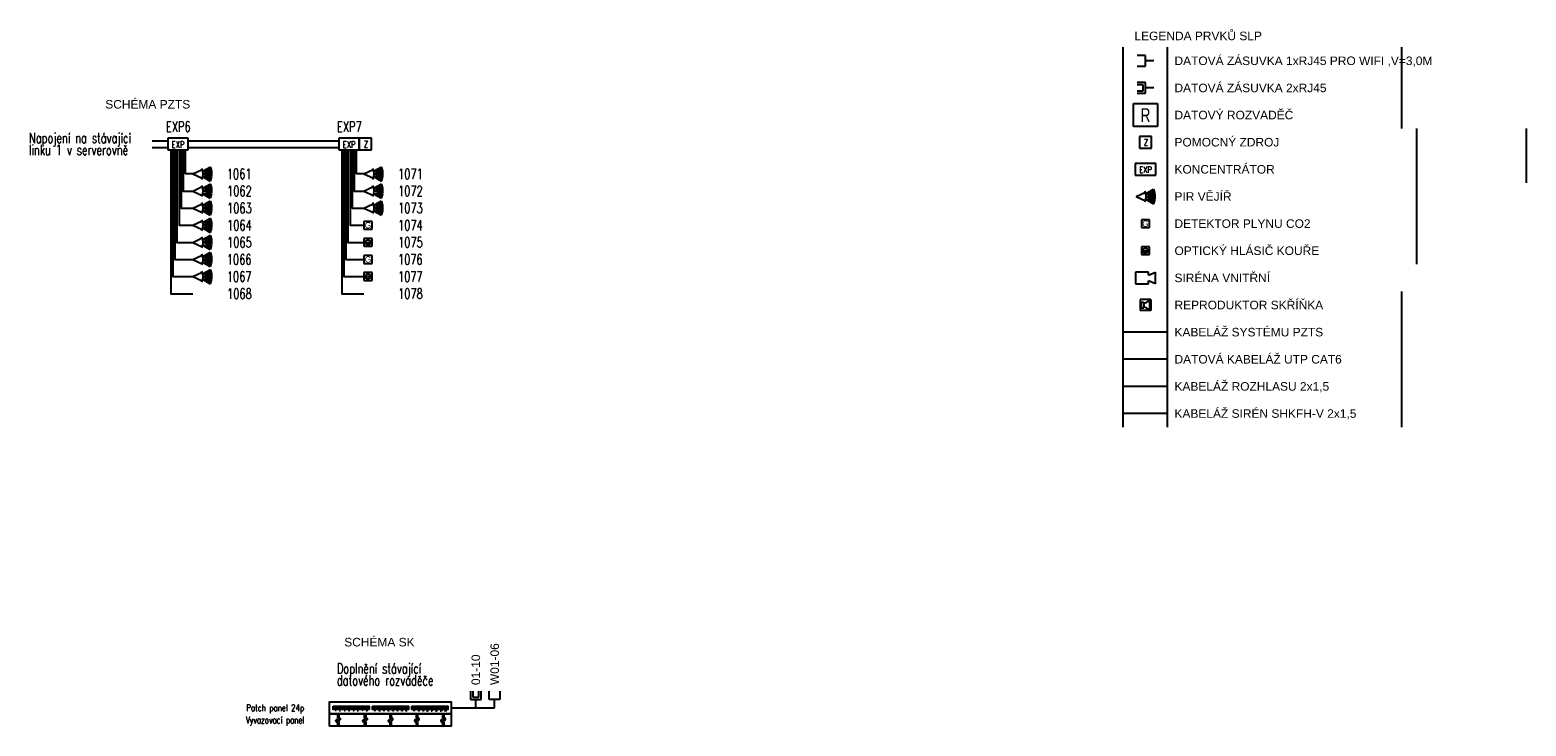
# Model space of a CAD drawing. Header units: millimetres. Extents: x -20525 to 389074, y 15321 to 305607.
# Tile 12 of 12: x 345339 to 389074, y 285263 to 305607. Entities that reach past the tile are written whole.
import ezdxf
from ezdxf.enums import TextEntityAlignment as Align

# ---------------------------------------------------------------- set-up
doc = ezdxf.new("R2010")
doc.units = ezdxf.units.MM
doc.layers.add('00', color=2, linetype='Continuous', plot=False)
for name, color, linetype in [('_EPS', 240, 'Continuous'), ('_EPS_trasy', 240, 'Continuous'), ('_EZS', 94, 'Continuous'), ('_EZS_popis', 94, 'Continuous'), ('_EZS_trasy', 94, 'Continuous'), ('_Rozhlas', 210, 'Continuous'), ('_Rozhlas_trasy', 210, 'Continuous'), ('_SK', 180, 'Continuous'), ('_SK_popis', 180, 'Continuous'), ('_SK_trasy', 180, 'Continuous')]:
    doc.layers.add(name, color=color, linetype=linetype)
doc.styles.add('ARIEL', font='arial.ttf')
doc.styles.add('DT', font='txt', dxfattribs={"width": 0.75})
doc.styles.add('SIMPLEX', font='SIMPLEX', dxfattribs={"width": 0.75})
doc.styles.get("Standard").update_dxf_attribs({"font": 'arial.ttf'})

# ---------------------------------------------------------------- blocks, each defined once
blk = doc.blocks.new('EZS_PIR VĚJÍŘ')
at = {"linetype": 'ByBlock', "lineweight": -2}
h = blk.add_hatch(color=0, dxfattribs=at)
h.paths.add_polyline_path([(2712, 55508), (2490, 55381, -0.002462), (2490, 55377), (2746, 55376)])
h.paths.add_polyline_path([(2746, 55367), (2499, 55301, -0.002375), (2499, 55297), (2746, 55231)])
h.paths.add_polyline_path([(2746, 55219), (2491, 55219, -0.002593), (2490, 55215), (2711, 55087)])
h.paths.add_polyline_path([(2491, 55219), (2483, 55219), (2490, 55215, 0.002593)])
h.paths.add_polyline_path([(2499, 55301), (2492, 55299), (2499, 55297, 0.002375)])
h.paths.add_polyline_path([(2490, 55381), (2483, 55377), (2490, 55377, 0.002462)])
at = {"color": 0, "linetype": 'ByBlock', "lineweight": -2}
for p, q in [((2201, 55297), (2476, 55426)), ((2201, 55297), (2477, 55169)), ((2483, 55377), (2712, 55508)), ((2483, 55377), (2746, 55376)), ((2483, 55219), (2711, 55087)), ((2483, 55219), (2746, 55219)), ((2492, 55299), (2746, 55367)), ((2492, 55299), (2746, 55231)), ((2746, 55219), (2711, 55087)), ((2712, 55508), (2746, 55376)), ((2746, 55367), (2746, 55231))]:
    blk.add_line(p, q, dxfattribs=at)
blk.add_arc((2121, 55297), 378, 335.0159, 25.0159, dxfattribs=at)
at = {"color": 0, "linetype": 'ByBlock', "lineweight": -2, "style": 'SIMPLEX', "width": 0.75, "flags": 1}
for tag, p in [('SMYCKA', (2446, 55402)), ('PODSYSTEM', (2446, 55398)), ('NAZEV', (2446, 55394)), ('TYP', (2446, 55390)), ('UMISTENI', (2446, 55385))]:
    blk.add_attdef(tag, p, '', height=2.5, dxfattribs=at)
blk = doc.blocks.new('RU_REPRODUKTOR SKŘÍŇKA')
at = {"color": 0, "linetype": 'ByBlock', "lineweight": -2}
for p, q in [((1167.74, -487.54), (1167.74, -490.81)), ((1170.89, -487.54), (1167.74, -487.54)), ((1168.09, -488.36), (1168.09, -489.99)), ((1168.09, -488.36), (1168.79, -488.36)), ((1168.79, -488.71), (1170.54, -487.89)), ((1168.79, -488.36), (1168.79, -489.99)), ((1168.79, -489.64), (1170.54, -490.46)), ((1170.54, -487.89), (1170.54, -490.46)), ((1170.89, -487.54), (1170.89, -490.81)), ((1170.89, -490.81), (1167.74, -490.81)), ((1168.09, -489.99), (1168.79, -489.99))]:
    blk.add_line(p, q, dxfattribs=at)
at = {"color": 0, "linetype": 'ByBlock', "lineweight": -2, "style": 'SIMPLEX', "width": 0.75, "flags": 1}
for tag, p in [('CISLO', (1169.25, -488.65)), ('TYP', (1169.25, -489.51)), ('NAZEV', (1169.25, -489.08)), ('UMISTENI', (1169.25, -489.94))]:
    blk.add_attdef(tag, p, '', height=0.25, dxfattribs=at)
blk = doc.blocks.new('SK_DATOVÁ ZÁSUVKA 2xRJ45')
at = {"color": 0, "linetype": 'ByBlock', "lineweight": -2}
for p, q in [((1169.31, -337.61), (1166.86, -337.61)), ((1168.61, -338.31), (1166.86, -338.31)), ((1166.86, -340.04), (1168.61, -340.04)), ((1166.86, -340.74), (1169.31, -340.74)), ((1168.61, -340.04), (1168.61, -338.31)), ((1169.31, -340.74), (1169.31, -337.61)), ((1171.76, -339.18), (1169.31, -339.18))]:
    blk.add_line(p, q, dxfattribs=at)
at = {"color": 0, "linetype": 'ByBlock', "lineweight": -2, "style": 'SIMPLEX', "width": 0.75, "flags": 1}
for tag, p in [('TYP', (1167.03, -339.56)), ('CISLO_PORTU', (1167.03, -338.7)), ('NAZEV', (1167.03, -339.13)), ('UMISTENI', (1167.03, -339.99))]:
    blk.add_attdef(tag, p, '', height=0.25, dxfattribs=at)
blk = doc.blocks.new('SK_DATOVÁ ZÁSUVKA 1xRJ45')
at = {"color": 0, "linetype": 'ByBlock', "lineweight": -2}
for p, q in [((1169.31, -327.61), (1166.86, -327.61)), ((1169.31, -330.74), (1169.31, -327.61)), ((1166.86, -330.74), (1169.31, -330.74)), ((1171.76, -329.18), (1169.31, -329.18))]:
    blk.add_line(p, q, dxfattribs=at)
at = {"color": 0, "linetype": 'ByBlock', "lineweight": -2, "style": 'SIMPLEX', "width": 0.75, "flags": 1}
for tag, p in [('CISLO_PORTU', (1167.26, -328.02)), ('TYP', (1167.26, -328.87)), ('NAZEV', (1167.26, -328.45)), ('UMISTENI', (1167.26, -329.3))]:
    blk.add_attdef(tag, p, '', height=0.25, dxfattribs=at)
blk = doc.blocks.new('EPS_SIRÉNA VNITŘNÍ')
at = {"color": 0, "linetype": 'ByBlock', "lineweight": -2}
for p, q in [((1198.36, -437.39), (1198.36, -440.82)), ((1202.12, -437.39), (1198.36, -437.39)), ((1198.36, -440.82), (1202.12, -440.82)), ((1202.12, -438.28), (1202.12, -437.39)), ((1202.12, -438.28), (1204.16, -437.39)), ((1202.12, -440.82), (1202.12, -439.92)), ((1204.16, -440.82), (1204.16, -437.39))]:
    blk.add_line(p, q, dxfattribs=at)
at = {"color": 0, "linetype": 'ByBlock', "lineweight": -2, "ltscale": 20}
blk.add_line((1204.16, -440.82), (1202.12, -439.92), dxfattribs=at)
at = {"color": 0, "linetype": 'ByBlock', "lineweight": -2, "style": 'SIMPLEX', "width": 0.75, "flags": 1}
for tag, p in [('CISLO', (1198.66, -437.79)), ('TYP', (1198.66, -438.64)), ('NAZEV', (1198.66, -438.22)), ('UMISTENI', (1198.66, -439.07))]:
    blk.add_attdef(tag, p, '', height=0.25, dxfattribs=at)
blk = doc.blocks.new('EZS_DETEKTOR PLYNU')
at = {"color": 0, "linetype": 'ByBlock', "lineweight": -2}
for p, q in [((13037, 11872), (12798, 11872)), ((12798, 11872), (12798, 11644)), ((13037, 11644), (13037, 11872)), ((12798, 11644), (13037, 11644))]:
    blk.add_line(p, q, dxfattribs=at)
blk.add_text('G', height=175, dxfattribs=at).set_placement((12917, 11758), align=Align.MIDDLE_CENTER)
at = {"color": 0, "linetype": 'ByBlock', "lineweight": -2, "style": 'SIMPLEX', "width": 0.75, "flags": 1}
for tag, p in [('CISLO', (12809, 11864)), ('PODSYSTEM', (12809, 11860)), ('NAZEV', (12809, 11855)), ('TYP', (12809, 11851)), ('UMISTENI', (12809, 11847))]:
    blk.add_attdef(tag, p, '', height=2.5, dxfattribs=at)
blk = doc.blocks.new('EZS_OPTICKÝ HLÁSIČ KOUŘE')
at = {"color": 0, "linetype": 'ByBlock', "lineweight": -2}
for p, q in [((13037, 9872), (12798, 9872)), ((12798, 9872), (12798, 9644)), ((12798, 9758), (13037, 9758)), ((12798, 9644), (13037, 9644)), ((13037, 9644), (13037, 9872))]:
    blk.add_line(p, q, dxfattribs=at)
blk.add_circle((12917, 9758), 73.9, dxfattribs=at)
at = {"color": 0, "linetype": 'ByBlock', "lineweight": -2, "style": 'SIMPLEX', "width": 0.75, "flags": 1}
for tag, p in [('CISLO', (12809, 9865)), ('PODSYSTEM', (12809, 9861)), ('NAZEV', (12809, 9857)), ('TYP', (12809, 9852)), ('UMISTENI', (12809, 9848))]:
    blk.add_attdef(tag, p, '', height=2.5, dxfattribs=at)
blk = doc.blocks.new('EZS_KONCENTRÁTOR')
at = {"color": 0, "linetype": 'ByBlock', "lineweight": -2}
for p, q in [((2776, 33470), (2176, 33470)), ((2176, 33470), (2176, 33129)), ((2776, 33129), (2776, 33470)), ((2176, 33129), (2776, 33129))]:
    blk.add_line(p, q, dxfattribs=at)
at = {"color": 0, "linetype": 'ByBlock', "lineweight": -2, "style": 'SIMPLEX', "width": 0.75}
blk.add_text('EXP', height=190.4, dxfattribs=at).set_placement((2295, 33192))
at = {"color": 0, "style": 'SIMPLEX', "width": 0.75, "flags": 1}
for tag, p in [('CISLO', (2181, 33464)), ('NAZEV', (2181, 33460)), ('TYP', (2181, 33456)), ('UMISTENI', (2181, 33452))]:
    blk.add_attdef(tag, p, '', height=2.5, dxfattribs=at)
blk = doc.blocks.new('EZS_POMOCNÝ ZDROJ')
at = {"color": 0, "linetype": 'ByBlock', "lineweight": -2}
for p, q in [((2655, 19470), (2297, 19470)), ((2297, 19470), (2297, 19129)), ((2655, 19129), (2655, 19470)), ((2297, 19129), (2655, 19129))]:
    blk.add_line(p, q, dxfattribs=at)
at = {"color": 0, "linetype": 'ByBlock', "lineweight": -2, "style": 'SIMPLEX', "width": 0.75}
blk.add_text('Z', height=190, dxfattribs=at).set_placement((2431, 19202))
at = {"color": 0, "linetype": 'ByBlock', "lineweight": -2, "style": 'SIMPLEX', "width": 0.75, "flags": 1}
for tag, p in [('CISLO', (2300, 19464)), ('NAZEV', (2300, 19460)), ('TYP', (2300, 19456)), ('UMISTENI', (2300, 19451))]:
    blk.add_attdef(tag, p, '', height=2.5, dxfattribs=at)
blk = doc.blocks.new('SK_DATOVÝ ROZVADĚČ')
at = {"color": 0, "linetype": 'ByBlock', "lineweight": -2}
for p, q in [((1165.81, -315.82), (1172.82, -315.82)), ((1165.81, -322.53), (1165.81, -315.82)), ((1172.82, -315.82), (1172.82, -322.53)), ((1172.82, -322.53), (1165.81, -322.53))]:
    blk.add_line(p, q, dxfattribs=at)
at = {"color": 0, "linetype": 'ByBlock', "lineweight": -2, "style": 'DT', "width": 0.75}
blk.add_text('R', height=4, dxfattribs=at).set_placement((1169.31, -319.18), align=Align.MIDDLE_CENTER)
at = {"color": 0, "linetype": 'ByBlock', "lineweight": -2, "style": 'SIMPLEX', "width": 0.75, "flags": 1}
for tag, p in [('CISLO', (1166.04, -316.27)), ('TYP', (1166.04, -317.12)), ('NAZEV', (1166.04, -316.69)), ('UMISTENI', (1166.04, -317.55))]:
    blk.add_attdef(tag, p, '', height=0.25, dxfattribs=at)
blk = doc.blocks.new('Patch_panel_24p1')
at = {"color": 0, "linetype": 'ByBlock', "lineweight": -2}
for points in [[(0, 0), (0, 44.4), (444.5, 44.4), (444.5, 0)], [(13.1, 28.3), (29.6, 28.3), (29.6, 16.1), (13.1, 16.1)], [(29.6, 28.3), (46, 28.3), (46, 16.1), (29.6, 16.1)], [(46, 28.3), (62.4, 28.3), (62.4, 16.1), (46, 16.1)], [(62.4, 28.3), (78.8, 28.3), (78.8, 16.1), (62.4, 16.1)], [(78.8, 28.3), (95.2, 28.3), (95.2, 16.1), (78.8, 16.1)], [(95.2, 28.3), (111.6, 28.3), (111.6, 16.1), (95.2, 16.1)], [(111.6, 28.3), (128, 28.3), (128, 16.1), (111.6, 16.1)], [(128, 28.3), (144.4, 28.3), (144.4, 16.1), (128, 16.1)], [(156.6, 28.3), (173, 28.3), (173, 16.1), (156.6, 16.1)], [(173, 28.3), (189.4, 28.3), (189.4, 16.1), (173, 16.1)], [(189.4, 28.3), (205.8, 28.3), (205.8, 16.1), (189.4, 16.1)], [(205.8, 28.3), (222.2, 28.3), (222.2, 16.1), (205.8, 16.1)], [(222.2, 28.3), (238.7, 28.3), (238.7, 16.1), (222.2, 16.1)], [(238.7, 28.3), (255.1, 28.3), (255.1, 16.1), (238.7, 16.1)], [(255.1, 28.3), (271.5, 28.3), (271.5, 16.1), (255.1, 16.1)], [(271.5, 28.3), (287.9, 28.3), (287.9, 16.1), (271.5, 16.1)], [(300.1, 28.3), (316.5, 28.3), (316.5, 16.1), (300.1, 16.1)], [(316.5, 28.3), (332.9, 28.3), (332.9, 16.1), (316.5, 16.1)], [(332.9, 28.3), (349.3, 28.3), (349.3, 16.1), (332.9, 16.1)], [(349.3, 28.3), (365.7, 28.3), (365.7, 16.1), (349.3, 16.1)], [(365.7, 28.3), (382.1, 28.3), (382.1, 16.1), (365.7, 16.1)], [(382.1, 28.3), (398.5, 28.3), (398.5, 16.1), (382.1, 16.1)], [(398.5, 28.3), (414.9, 28.3), (414.9, 16.1), (398.5, 16.1)], [(414.9, 28.3), (431.4, 28.3), (431.4, 16.1), (414.9, 16.1)]]:
    blk.add_lwpolyline(points, close=True, dxfattribs=at)
for points in [[(27.3, 26.3), (27.3, 20.2), (23.8, 20.2), (23.8, 18.2), (18.7, 18.2), (18.7, 20.2), (15.2, 20.2), (15.2, 26.3), (27.3, 26.3)], [(43.7, 26.3), (43.7, 20.2), (40.2, 20.2), (40.2, 18.2), (35.1, 18.2), (35.1, 20.2), (31.6, 20.2), (31.6, 26.3), (43.7, 26.3)], [(60.2, 26.3), (60.2, 20.2), (56.6, 20.2), (56.6, 18.2), (51.5, 18.2), (51.5, 20.2), (48, 20.2), (48, 26.3), (60.2, 26.3)], [(76.6, 26.3), (76.6, 20.2), (73, 20.2), (73, 18.2), (68, 18.2), (68, 20.2), (64.4, 20.2), (64.4, 26.3), (76.6, 26.3)], [(93, 26.3), (93, 20.2), (89.4, 20.2), (89.4, 18.2), (84.4, 18.2), (84.4, 20.2), (80.8, 20.2), (80.8, 26.3), (93, 26.3)], [(109.4, 26.3), (109.4, 20.2), (105.8, 20.2), (105.8, 18.2), (100.8, 18.2), (100.8, 20.2), (97.2, 20.2), (97.2, 26.3), (109.4, 26.3)], [(125.8, 26.3), (125.8, 20.2), (122.3, 20.2), (122.3, 18.2), (117.2, 18.2), (117.2, 20.2), (113.6, 20.2), (113.6, 26.3), (125.8, 26.3)], [(142.2, 26.3), (142.2, 20.2), (138.7, 20.2), (138.7, 18.2), (133.6, 18.2), (133.6, 20.2), (130.1, 20.2), (130.1, 26.3), (142.2, 26.3)], [(170.8, 26.3), (170.8, 20.2), (167.2, 20.2), (167.2, 18.2), (162.2, 18.2), (162.2, 20.2), (158.6, 20.2), (158.6, 26.3), (170.8, 26.3)], [(187.2, 26.3), (187.2, 20.2), (183.7, 20.2), (183.7, 18.2), (178.6, 18.2), (178.6, 20.2), (175, 20.2), (175, 26.3), (187.2, 26.3)], [(203.6, 26.3), (203.6, 20.2), (200.1, 20.2), (200.1, 18.2), (195, 18.2), (195, 20.2), (191.5, 20.2), (191.5, 26.3), (203.6, 26.3)], [(220, 26.3), (220, 20.2), (216.5, 20.2), (216.5, 18.2), (211.4, 18.2), (211.4, 20.2), (207.9, 20.2), (207.9, 26.3), (220, 26.3)], [(236.4, 26.3), (236.4, 20.2), (232.9, 20.2), (232.9, 18.2), (227.8, 18.2), (227.8, 20.2), (224.3, 20.2), (224.3, 26.3), (236.4, 26.3)], [(252.8, 26.3), (252.8, 20.2), (249.3, 20.2), (249.3, 18.2), (244.2, 18.2), (244.2, 20.2), (240.7, 20.2), (240.7, 26.3), (252.8, 26.3)], [(269.3, 26.3), (269.3, 20.2), (265.7, 20.2), (265.7, 18.2), (260.6, 18.2), (260.6, 20.2), (257.1, 20.2), (257.1, 26.3), (269.3, 26.3)], [(285.7, 26.3), (285.7, 20.2), (282.1, 20.2), (282.1, 18.2), (277.1, 18.2), (277.1, 20.2), (273.5, 20.2), (273.5, 26.3), (285.7, 26.3)], [(314.2, 26.3), (314.2, 20.2), (310.7, 20.2), (310.7, 18.2), (305.6, 18.2), (305.6, 20.2), (302.1, 20.2), (302.1, 26.3), (314.2, 26.3)], [(330.7, 26.3), (330.7, 20.2), (327.1, 20.2), (327.1, 18.2), (322, 18.2), (322, 20.2), (318.5, 20.2), (318.5, 26.3), (330.7, 26.3)], [(347.1, 26.3), (347.1, 20.2), (343.5, 20.2), (343.5, 18.2), (338.5, 18.2), (338.5, 20.2), (334.9, 20.2), (334.9, 26.3), (347.1, 26.3)], [(363.5, 26.3), (363.5, 20.2), (359.9, 20.2), (359.9, 18.2), (354.9, 18.2), (354.9, 20.2), (351.3, 20.2), (351.3, 26.3), (363.5, 26.3)], [(379.9, 26.3), (379.9, 20.2), (376.3, 20.2), (376.3, 18.2), (371.3, 18.2), (371.3, 20.2), (367.7, 20.2), (367.7, 26.3), (379.9, 26.3)], [(396.3, 26.3), (396.3, 20.2), (392.8, 20.2), (392.8, 18.2), (387.7, 18.2), (387.7, 20.2), (384.1, 20.2), (384.1, 26.3), (396.3, 26.3)], [(412.7, 26.3), (412.7, 20.2), (409.2, 20.2), (409.2, 18.2), (404.1, 18.2), (404.1, 20.2), (400.6, 20.2), (400.6, 26.3), (412.7, 26.3)], [(429.1, 26.3), (429.1, 20.2), (425.6, 20.2), (425.6, 18.2), (420.5, 18.2), (420.5, 20.2), (417, 20.2), (417, 26.3), (429.1, 26.3)]]:
    blk.add_lwpolyline(points, dxfattribs=at)
at = {"color": 0, "linetype": 'ByBlock', "lineweight": -2, "style": 'SIMPLEX', "text_generation_flag": 6, "width": 0.7}
for s, p in [('1', (21.3, 12.1)), ('2', (37.7, 12.1)), ('3', (54.1, 12.1)), ('4', (70.5, 12.1)), ('5', (86.9, 12.1)), ('6', (103.3, 12.1)), ('7', (119.7, 12.1)), ('8', (136.1, 12.1)), ('9', (164.7, 12.1)), ('10', (181.1, 12.1)), ('11', (197.5, 12.1)), ('12', (213.9, 12.1)), ('13', (230.4, 12.1)), ('14', (246.8, 12.1)), ('15', (263.2, 12.1)), ('16', (279.1, 12.1)), ('17', (308.2, 12.1)), ('18', (324.6, 12.1)), ('19', (341, 12.1)), ('20', (357.4, 12.1)), ('21', (373.8, 12.1)), ('22', (390.2, 12.1)), ('23', (406.6, 12.1)), ('24', (423, 12.1))]:
    blk.add_text(s, height=5.07, rotation=180, dxfattribs=at).set_placement(p, align=Align.MIDDLE_CENTER)
blk = doc.blocks.new('Vyvazovaci_panel')
at = {"color": 0, "linetype": 'ByBlock', "lineweight": -2}
for p, q in [((23.2, 17.5), (23.2, 21.9)), ((27.5, 13), (23.9, 16)), ((25.2, 23.9), (26.2, 23.9)), ((28.2, 42.4), (28.2, 30.7)), ((28.2, 19.8), (28.2, 21.9)), ((28.2, 11.4), (28.2, 2)), ((28.9, 29.1), (32.5, 26.2)), ((32.5, 15.3), (28.9, 18.3)), ((33.2, 42.4), (33.2, 33)), ((33.2, 24.6), (33.2, 22.6)), ((33.2, 13.8), (33.2, 2)), ((33.9, 31.5), (37.5, 28.5)), ((35.2, 20.6), (36.2, 20.6)), ((38.2, 27), (38.2, 22.6)), ((121.7, 17.5), (121.7, 21.9)), ((126, 13), (122.4, 16)), ((123.7, 23.9), (124.7, 23.9)), ((126.7, 42.4), (126.7, 30.7)), ((126.7, 19.8), (126.7, 21.9)), ((126.7, 11.4), (126.7, 2)), ((127.4, 29.1), (131, 26.2)), ((131, 15.3), (127.4, 18.3)), ((131.7, 42.4), (131.7, 33)), ((131.7, 24.6), (131.7, 22.6)), ((131.7, 13.8), (131.7, 2)), ((132.4, 31.5), (136, 28.5)), ((133.7, 20.6), (134.7, 20.6)), ((136.7, 27), (136.7, 22.6)), ((215.2, 17.5), (215.2, 21.9)), ((219.5, 13), (215.9, 16)), ((217.2, 23.9), (218.2, 23.9)), ((220.2, 42.4), (220.2, 30.7)), ((220.2, 19.8), (220.2, 21.9)), ((220.2, 11.4), (220.2, 2)), ((220.9, 29.1), (224.5, 26.2)), ((224.5, 15.3), (220.9, 18.3)), ((225.2, 42.4), (225.2, 33)), ((225.2, 24.6), (225.2, 22.6)), ((225.2, 13.8), (225.2, 2)), ((225.9, 31.5), (229.5, 28.5)), ((227.2, 20.6), (228.2, 20.6)), ((230.2, 27), (230.2, 22.6)), ((311.2, 17.5), (311.2, 21.9)), ((315.5, 13), (311.9, 16)), ((313.2, 23.9), (314.2, 23.9)), ((316.2, 42.4), (316.2, 30.7)), ((316.2, 19.8), (316.2, 21.9)), ((316.2, 11.4), (316.2, 2)), ((316.9, 29.1), (320.5, 26.2)), ((320.5, 15.3), (316.9, 18.3)), ((321.2, 42.4), (321.2, 33)), ((321.2, 24.6), (321.2, 22.6)), ((321.2, 13.8), (321.2, 2)), ((321.9, 31.5), (325.5, 28.5)), ((323.2, 20.6), (324.2, 20.6)), ((326.2, 27), (326.2, 22.6)), ((407.2, 17.5), (407.2, 21.9)), ((411.5, 13), (407.9, 16)), ((409.2, 23.9), (410.2, 23.9)), ((412.2, 42.4), (412.2, 30.7)), ((412.2, 19.8), (412.2, 21.9)), ((412.2, 11.4), (412.2, 2)), ((412.9, 29.1), (416.5, 26.2)), ((416.5, 15.3), (412.9, 18.3)), ((417.2, 42.4), (417.2, 33)), ((417.2, 24.6), (417.2, 22.6)), ((417.2, 13.8), (417.2, 2)), ((417.9, 31.5), (421.5, 28.5)), ((419.2, 20.6), (420.2, 20.6)), ((422.2, 27), (422.2, 22.6))]:
    blk.add_line(p, q, dxfattribs=at)
blk.add_lwpolyline([(0, 0), (0, 44.4), (444.5, 44.4), (444.5, 0)], close=True, dxfattribs=at)
for centre, start, end in [((25.2, 21.9), 90, 180), ((25.2, 17.5), 180, 230.1944), ((26.2, 21.9), 0, 90), ((26.2, 11.4), 0, 50.1944), ((30.2, 42.4), 90, 180), ((30.2, 30.7), 180, 230.1944), ((30.2, 19.8), 180, 230.1944), ((30.2, 2), 180, 270), ((31.2, 42.4), 0, 90), ((31.2, 2), 270, 0), ((31.2, 24.6), 0, 50.1944), ((31.2, 13.8), 0, 50.1944), ((35.2, 33), 180, 230.1944), ((35.2, 22.6), 180, 270), ((36.2, 22.6), 270, 0), ((36.2, 27), 0, 50.1944), ((123.7, 21.9), 90, 180), ((123.7, 17.5), 180, 230.1944), ((124.7, 21.9), 0, 90), ((124.7, 11.4), 0, 50.1944), ((128.7, 42.4), 90, 180), ((128.7, 30.7), 180, 230.1944), ((128.7, 19.8), 180, 230.1944), ((128.7, 2), 180, 270), ((129.7, 42.4), 0, 90), ((129.7, 2), 270, 0), ((129.7, 24.6), 0, 50.1944), ((129.7, 13.8), 0, 50.1944), ((133.7, 33), 180, 230.1944), ((133.7, 22.6), 180, 270), ((134.7, 22.6), 270, 0), ((134.7, 27), 0, 50.1944), ((217.2, 21.9), 90, 180), ((217.2, 17.5), 180, 230.1944), ((218.2, 21.9), 0, 90), ((218.2, 11.4), 0, 50.1944), ((222.2, 42.4), 90, 180), ((222.2, 30.7), 180, 230.1944), ((222.2, 19.8), 180, 230.1944), ((222.2, 2), 180, 270), ((223.2, 42.4), 0, 90), ((223.2, 2), 270, 0), ((223.2, 24.6), 0, 50.1944), ((223.2, 13.8), 0, 50.1944), ((227.2, 33), 180, 230.1944), ((227.2, 22.6), 180, 270), ((228.2, 22.6), 270, 0), ((228.2, 27), 0, 50.1944), ((313.2, 21.9), 90, 180), ((313.2, 17.5), 180, 230.1944), ((314.2, 21.9), 0, 90), ((314.2, 11.4), 0, 50.1944), ((318.2, 42.4), 90, 180), ((318.2, 30.7), 180, 230.1944), ((318.2, 19.8), 180, 230.1944), ((318.2, 2), 180, 270), ((319.2, 42.4), 0, 90), ((319.2, 2), 270, 0), ((319.2, 24.6), 0, 50.1944), ((319.2, 13.8), 0, 50.1944), ((323.2, 33), 180, 230.1944), ((323.2, 22.6), 180, 270), ((324.2, 22.6), 270, 0), ((324.2, 27), 0, 50.1944), ((409.2, 21.9), 90, 180), ((409.2, 17.5), 180, 230.1944), ((410.2, 21.9), 0, 90), ((410.2, 11.4), 0, 50.1944), ((414.2, 42.4), 90, 180), ((414.2, 30.7), 180, 230.1944), ((414.2, 19.8), 180, 230.1944), ((414.2, 2), 180, 270), ((415.2, 42.4), 0, 90), ((415.2, 2), 270, 0), ((415.2, 24.6), 0, 50.1944), ((415.2, 13.8), 0, 50.1944), ((419.2, 33), 180, 230.1944), ((419.2, 22.6), 180, 270), ((420.2, 22.6), 270, 0), ((420.2, 27), 0, 50.1944)]:
    blk.add_arc(centre, 2, start, end, dxfattribs=at)

msp = doc.modelspace()

# ---------------------------------------------------------------- linework, layer by layer
at = {"layer": '00'}
for p, q in [((377299, 304308), (377299, 305101)), ((378597, 304308), (378597, 305101)), ((385429, 305101), (385429, 304308)), ((377299, 303515), (377299, 304308)), ((378597, 303515), (378597, 304308)), ((385429, 304308), (385429, 303515)), ((377299, 302722), (377299, 303515)), ((378597, 302722), (378597, 303515)), ((385429, 303515), (385429, 302722)), ((377299, 301929), (377299, 302722)), ((378597, 301929), (378597, 302722)), ((385876, 302722), (385876, 301929)), ((389074, 302722), (389074, 301929)), ((377299, 301136), (377299, 301929)), ((378597, 301136), (378597, 301929)), ((385876, 301929), (385876, 301136)), ((389074, 301929), (389074, 301136)), ((377299, 300343), (377299, 301136)), ((378597, 300343), (378597, 301136)), ((385876, 301136), (385876, 300343)), ((377299, 299550), (377299, 300343)), ((378597, 299550), (378597, 300343)), ((385876, 300343), (385876, 299550)), ((377299, 298757), (377299, 299550)), ((378597, 298757), (378597, 299550)), ((385876, 299550), (385876, 298757)), ((377299, 297964), (377299, 298757)), ((378597, 297964), (378597, 298757)), ((377299, 297171), (377299, 297964)), ((378597, 297171), (378597, 297964)), ((385429, 297964), (385429, 297171)), ((377299, 296378), (377299, 297171)), ((378597, 296378), (378597, 297171)), ((385429, 297171), (385429, 296378)), ((377299, 295585), (377299, 296378)), ((378597, 295585), (378597, 296378)), ((385429, 296378), (385429, 295585)), ((377299, 294792), (377299, 295585)), ((378597, 294792), (378597, 295585)), ((385429, 295585), (385429, 294792)), ((377299, 294000), (377299, 294792)), ((378597, 294000), (378597, 294792)), ((385429, 294792), (385429, 294000))]:
    msp.add_line(p, q, dxfattribs=at)
at = {"layer": '_EPS_trasy'}
msp.add_line((378597, 294396), (377299, 294396), dxfattribs=at)
at = {"layer": '_EZS'}
for p, q in [((350102, 301399), (349877, 301399)), ((355102, 301399), (354877, 301399))]:
    msp.add_line(p, q, dxfattribs=at)
at = {"layer": '_EZS_trasy', "color": 152, "true_color": 0x2776bb}
for p, q in [((348917, 302369), (349366, 302369)), ((349966, 302369), (354366, 302369))]:
    msp.add_line(p, q, dxfattribs=at)
at = {"layer": '_EZS_trasy', "color": 11, "true_color": 0xf27172}
for p, q in [((348917, 302169), (349366, 302169)), ((349966, 302169), (354366, 302169))]:
    msp.add_line(p, q, dxfattribs=at)
at = {"layer": '_EZS_trasy'}
for p, q in [((349877, 302099), (349877, 301399)), ((354877, 302099), (354877, 301399)), ((378597, 296775), (377299, 296775))]:
    msp.add_line(p, q, dxfattribs=at)
for points in [[(349455, 302099), (349455, 297899), (350102, 297899)], [(349515, 302099), (349515, 298399), (350102, 298399)], [(349575, 302099), (349575, 298899), (350102, 298899)], [(349635, 302099), (349635, 299399), (350102, 299399)], [(349697, 302099), (349697, 299899), (350102, 299899)], [(349757, 302099), (349757, 300399), (350102, 300399)], [(349817, 302099), (349817, 300899), (350102, 300899)], [(354455, 302099), (354455, 297899), (355102, 297899)], [(354515, 302099), (354515, 298399), (355102, 298399)], [(354575, 302099), (354575, 298899), (355102, 298899)], [(354635, 302099), (354635, 299399), (355102, 299399)], [(354697, 302099), (354697, 299899), (355102, 299899)], [(354757, 302099), (354757, 300399), (355102, 300399)], [(354817, 302099), (354817, 300899), (355102, 300899)]]:
    msp.add_lwpolyline(points, dxfattribs=at)
at = {"layer": '_Rozhlas_trasy'}
msp.add_line((378597, 295189), (377299, 295189), dxfattribs=at)
at = {"layer": '_SK_trasy'}
for p, q in [((378597, 295982), (377299, 295982)), ((357656, 285796), (358924, 285796))]:
    msp.add_line(p, q, dxfattribs=at)

# ---------------------------------------------------------------- block references
at = {"xscale": 8.001538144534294, "yscale": 8.001538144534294, "zscale": 8.001537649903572}
for name, p in [('Patch_panel_24p1', (354100, 285618)), ('Vyvazovaci_panel', (354100, 285263))]:
    msp.add_blockref(name, p, dxfattribs=at)
at = {"layer": '_EPS', "linetype": 'ByBlock', "xscale": 100, "yscale": 100, "zscale": 100}
msp.add_blockref('EPS_SIRÉNA VNITŘNÍ', (257822, 342271), dxfattribs=at)
at = {"layer": '_EZS', "linetype": 'ByBlock'}
for name, p in [('EZS_KONCENTRÁTOR', (347190, 268970)), ('EZS_KONCENTRÁTOR', (352190, 268970)), ('EZS_POMOCNÝ ZDROJ', (352669, 282970)), ('EZS_POMOCNÝ ZDROJ', (375473, 283027)), ('EZS_PIR VĚJÍŘ', (347901, 246102)), ('EZS_PIR VĚJÍŘ', (352901, 246102)), ('EZS_KONCENTRÁTOR', (375473, 268234)), ('EZS_PIR VĚJÍŘ', (347901, 245602)), ('EZS_PIR VĚJÍŘ', (352901, 245602)), ('EZS_PIR VĚJÍŘ', (375473, 245441)), ('EZS_PIR VĚJÍŘ', (347901, 245102)), ('EZS_PIR VĚJÍŘ', (352901, 245102)), ('EZS_PIR VĚJÍŘ', (347901, 244602)), ('EZS_DETEKTOR PLYNU', (365031, 288189)), ('EZS_PIR VĚJÍŘ', (347901, 244102)), ('EZS_DETEKTOR PLYNU', (342304, 288141)), ('EZS_OPTICKÝ HLÁSIČ KOUŘE', (342304, 289641)), ('EZS_OPTICKÝ HLÁSIČ KOUŘE', (365031, 289396)), ('EZS_PIR VĚJÍŘ', (347901, 243602)), ('EZS_DETEKTOR PLYNU', (342304, 287141)), ('EZS_PIR VĚJÍŘ', (347901, 243102)), ('EZS_OPTICKÝ HLÁSIČ KOUŘE', (342304, 288641))]:
    msp.add_blockref(name, p, dxfattribs=at)
at = {"layer": '_Rozhlas', "linetype": 'ByBlock', "xscale": 100, "yscale": 100, "zscale": 100}
msp.add_blockref('RU_REPRODUKTOR SKŘÍŇKA', (261017, 346485), dxfattribs=at)
at = {"layer": '_SK', "linetype": 'ByBlock', "xscale": 100, "yscale": 100, "zscale": 100}
for name, p in [('SK_DATOVÁ ZÁSUVKA 1xRJ45', (261017, 337622)), ('SK_DATOVÁ ZÁSUVKA 2xRJ45', (261017, 337829)), ('SK_DATOVÝ ROZVADĚČ', (261017, 335036))]:
    msp.add_blockref(name, p, dxfattribs=at)
at = {"layer": '_SK', "linetype": 'ByBlock', "yscale": 100, "zscale": 100}
for name, p, xscale, rotation in [('SK_DATOVÁ ZÁSUVKA 2xRJ45', (392289, 402972), 100, 270), ('SK_DATOVÁ ZÁSUVKA 1xRJ45', (326006, 402972), -100, 90)]:
    msp.add_blockref(name, p, dxfattribs=dict(at, xscale=xscale, rotation=rotation))

# ---------------------------------------------------------------- texts
at = {"color": 0, "linetype": 'ByBlock', "lineweight": -2, "style": 'SIMPLEX', "width": 0.75}
for s, p in [('Patch panel 24p', (353354, 285796)), ('Vyvazovací panel', (353354, 285440))]:
    msp.add_text(s, height=200.04, dxfattribs=at).set_placement(p, align=Align.MIDDLE_RIGHT)
at = {"layer": '_EZS_popis', "color": 0, "style": 'SIMPLEX', "width": 0.7}
for s, p in [('Napojení na stávající', (345312, 302449)), ('linku 1 v serverovně', (345312, 302099))]:
    msp.add_text(s, height=300, dxfattribs=at).set_placement(p, align=Align.MIDDLE_LEFT)
at = {"layer": '_EZS_popis', "style": 'SIMPLEX', "width": 0.7}
for s, p in [('EXP6', (349317, 302781)), ('EXP7', (354317, 302781)), ('1061', (351097, 301399)), ('1071', (356103, 301399)), ('1062', (351103, 300899)), ('1072', (356103, 300899)), ('1063', (351103, 300399)), ('1073', (356103, 300399)), ('1064', (351103, 299899)), ('1074', (356103, 299899)), ('1065', (351103, 299399)), ('1075', (356103, 299399)), ('1066', (351097, 298899)), ('1076', (356097, 298899)), ('1067', (351097, 298399)), ('1077', (356097, 298399)), ('1068', (351103, 297899)), ('1078', (356103, 297899))]:
    msp.add_text(s, height=300, dxfattribs=at).set_placement(p, align=Align.MIDDLE_LEFT)
at = {"layer": '_SK_popis', "color": 7, "style": 'ARIEL'}
for s, p in [('LEGENDA PRVKŮ SLP', (377627, 305432)), ('DATOVÁ ZÁSUVKA 1xRJ45 PRO WIFI ,V=3,0M', (378797, 304705)), ('DATOVÁ ZÁSUVKA 2xRJ45', (378797, 303912)), ('SCHÉMA PZTS', (347541, 303434)), ('DATOVÝ ROZVADĚČ', (378797, 303119)), ('POMOCNÝ ZDROJ', (378797, 302326)), ('KONCENTRÁTOR', (378797, 301533)), ('PIR VĚJÍŘ', (378797, 300740)), ('DETEKTOR PLYNU CO2', (378797, 299947)), ('OPTICKÝ HLÁSIČ KOUŘE', (378797, 299154)), ('SIRÉNA VNITŘNÍ', (378797, 298361)), ('REPRODUKTOR SKŘÍŇKA', (378797, 297568)), ('KABELÁŽ SYSTÉMU PZTS', (378797, 296775)), ('DATOVÁ KABELÁŽ UTP CAT6', (378797, 295982)), ('KABELÁŽ ROZHLASU 2x1,5', (378797, 295189)), ('KABELÁŽ SIRÉN SHKFH-V 2x1,5', (378797, 294396)), ('SCHÉMA SK', (354527, 287715))]:
    msp.add_text(s, height=250, dxfattribs=at).set_placement(p, align=Align.MIDDLE_LEFT)
at = {"layer": '_SK_popis', "style": 'ARIEL'}
for s, p in [('W01-06', (358924, 286461)), ('01-10', (358372, 286461))]:
    msp.add_text(s, height=250, rotation=90, dxfattribs=at).set_placement(p, align=Align.MIDDLE_LEFT)
at = {"layer": '_SK_popis', "color": 0, "style": 'SIMPLEX', "width": 0.7}
for s, p in [('Doplnění stávající', (354310, 286948)), ('datového rozvaděče', (354310, 286598))]:
    msp.add_text(s, height=300, dxfattribs=at).set_placement(p, align=Align.MIDDLE_LEFT)

doc.saveas('drawing.dxf')
